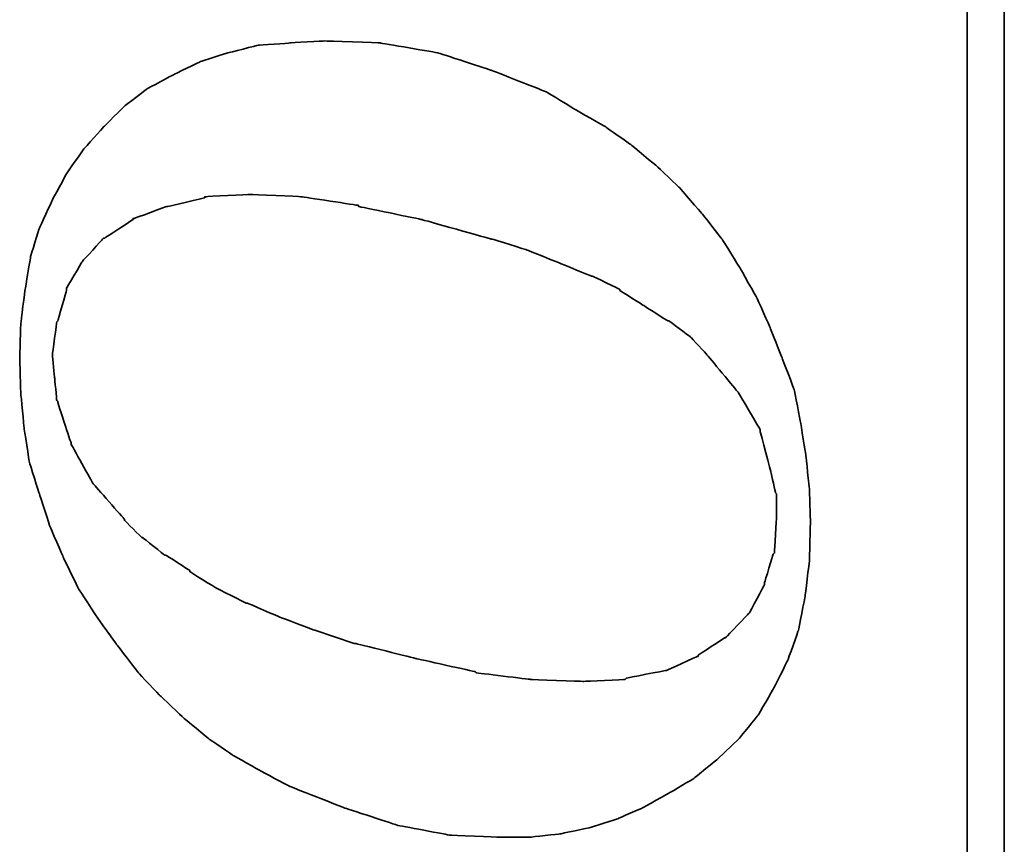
# Model space of a CAD drawing. Header units: millimetres. Extents: x 16.2 to 116, y 28.2 to 93.3.
# Tile 45 of 54: x 101 to 102.9, y 63.3 to 65. Entities that reach past the tile are written whole.
import ezdxf

# ---------------------------------------------------------------- set-up
doc = ezdxf.new("R2010")
doc.units = ezdxf.units.MM
doc.layers.add('DIM', color=4, linetype='Continuous')
doc.layers.add('layer 1', color=7, linetype='Continuous')

# ---------------------------------------------------------------- blocks, each defined once
blk = doc.blocks.new('TBI MOTION logo(完整正式版)')
at = {"layer": 'layer 1', "color": 22, "lineweight": 35}
for points, knots in [([(35.79625, -6.98375), (35.79625, -6.98375), (36.23125, -7.43875), (36.23125, -7.43875), (36.23125, -7.43875), (36.23125, -7.43875), (36.75625, -7.87125), (36.75625, -7.87125), (36.75625, -7.87125), (36.75625, -7.87125), (37.33125, -8.20375), (37.33125, -8.20375), (37.33125, -8.20375), (37.33125, -8.20375), (37.95625, -8.51875), (37.95625, -8.51875), (37.95625, -8.51875), (37.95625, -8.51875), (38.62625, -8.75875), (38.62625, -8.75875), (38.62625, -8.75875), (38.62625, -8.75875), (39.37125, -8.90375), (39.37125, -8.90375), (39.37125, -8.90375), (39.37125, -8.90375), (40.14125, -8.99875), (40.14125, -8.99875), (40.14125, -8.99875), (40.14125, -8.99875), (41.02625, -9.02375), (41.02625, -9.02375), (41.02625, -9.02375), (41.02625, -9.02375), (41.74625, -8.99875), (41.74625, -8.99875), (41.74625, -8.99875), (41.74625, -8.99875), (42.46625, -8.92375), (42.46625, -8.92375), (42.46625, -8.92375), (42.46625, -8.92375), (43.21125, -8.80625), (43.21125, -8.80625), (43.21125, -8.80625), (43.21125, -8.80625), (43.93125, -8.66375), (43.93125, -8.66375), (43.93125, -8.66375), (43.93125, -8.66375), (44.62625, -8.39875), (44.62625, -8.39875), (44.62625, -8.39875), (44.62625, -8.39875), (45.29625, -8.13375), (45.29625, -8.13375), (45.29625, -8.13375), (45.29625, -8.13375), (45.94625, -7.84375), (45.94625, -7.84375), (45.94625, -7.84375), (45.94625, -7.84375), (46.61625, -7.46375), (46.61625, -7.46375), (46.61625, -7.46375), (46.61625, -7.46375), (47.24125, -7.07875), (47.24125, -7.07875), (47.24125, -7.07875), (47.24125, -7.07875), (47.81625, -6.62375), (47.81625, -6.62375), (47.81625, -6.62375), (47.81625, -6.62375), (48.36875, -6.14375), (48.36875, -6.14375), (48.36875, -6.14375), (48.36875, -6.14375), (48.84625, -5.64125), (48.84625, -5.64125), (48.84625, -5.64125), (48.84625, -5.64125), (49.32625, -5.06375), (49.32625, -5.06375), (49.32625, -5.06375), (49.32625, -5.06375), (49.71125, -4.51374), (49.71125, -4.51374), (49.71125, -4.51374), (49.71125, -4.51374), (50.09625, -3.83874), (50.09625, -3.83874), (50.09625, -3.83874), (50.09625, -3.83874), (50.48125, -3.21374), (50.48125, -3.21374), (50.48125, -3.21374), (50.48125, -3.21374), (50.96125, -1.99125), (50.96125, -1.99125), (50.96125, -1.99125), (50.96125, -1.99125), (51.34375, -0.81875), (51.34375, -0.81875), (51.34375, -0.81875), (51.34375, -0.81875), (51.56125, 0.45624), (51.56125, 0.45624), (51.56125, 0.45624), (51.56125, 0.45624), (51.60625, 1.67624), (51.60625, 1.67624), (51.60625, 1.67624), (51.60625, 1.67624), (51.56125, 2.44625), (51.56125, 2.44625), (51.56125, 2.44625), (51.56125, 2.44625), (51.51125, 3.14125), (51.51125, 3.14125), (51.51125, 3.14125), (51.51125, 3.14125), (51.34375, 3.81125), (51.34375, 3.81125), (51.34375, 3.81125), (51.34375, 3.81125), (51.15125, 4.41125), (51.15125, 4.41125), (51.15125, 4.41125), (51.15125, 4.41125), (50.86125, 5.01125), (50.86125, 5.01125), (50.86125, 5.01125), (50.86125, 5.01125), (50.55125, 5.58875), (50.55125, 5.58875), (50.55125, 5.58875), (50.55125, 5.58875), (50.16625, 6.09125), (50.16625, 6.09125), (50.16625, 6.09125), (50.16625, 6.09125), (49.71125, 6.54875), (49.71125, 6.54875), (49.71125, 6.54875), (49.71125, 6.54875), (49.23125, 6.98125), (49.23125, 6.98125), (49.23125, 6.98125), (49.23125, 6.98125), (48.67875, 7.36625), (48.67875, 7.36625), (48.67875, 7.36625), (48.67875, 7.36625), (48.10375, 7.67625), (48.10375, 7.67625), (48.10375, 7.67625), (48.10375, 7.67625), (47.48125, 7.96375), (47.48125, 7.96375), (47.48125, 7.96375), (47.48125, 7.96375), (46.85625, 8.15625), (46.85625, 8.15625), (46.85625, 8.15625), (46.85625, 8.15625), (46.13625, 8.27624), (46.13625, 8.27624), (46.13625, 8.27624), (46.13625, 8.27624), (45.39125, 8.37125), (45.39125, 8.37125), (45.39125, 8.37125), (45.39125, 8.37125), (44.62625, 8.39624), (44.62625, 8.39624), (44.62625, 8.39624), (44.62625, 8.39624), (43.83625, 8.37125), (43.83625, 8.37125), (43.83625, 8.37125), (43.83625, 8.37125), (43.09125, 8.30125), (43.09125, 8.30125), (43.09125, 8.30125), (43.09125, 8.30125), (42.32125, 8.18125), (42.32125, 8.18125), (42.32125, 8.18125), (42.32125, 8.18125), (41.62875, 7.96375), (41.62875, 7.96375), (41.62875, 7.96375), (41.62875, 7.96375), (40.90625, 7.72625), (40.90625, 7.72625), (40.90625, 7.72625), (40.90625, 7.72625), (40.23624, 7.43625), (40.23624, 7.43625), (40.23624, 7.43625), (40.23624, 7.43625), (39.54124, 7.10125), (39.54124, 7.10125), (39.54124, 7.10125), (39.54124, 7.10125), (38.91625, 6.69125), (38.91625, 6.69125), (38.91625, 6.69125), (38.91625, 6.69125), (38.31625, 6.26125), (38.31625, 6.26125), (38.31625, 6.26125), (38.31625, 6.26125), (37.69125, 5.78125), (37.69125, 5.78125), (37.69125, 5.78125), (37.69125, 5.78125), (37.18625, 5.30125), (37.18625, 5.30125), (37.18625, 5.30125), (37.18625, 5.30125), (36.70625, 4.79624), (36.70625, 4.79624), (36.70625, 4.79624), (36.70625, 4.79624), (36.23125, 4.22125), (36.23125, 4.22125), (36.23125, 4.22125), (36.23125, 4.22125), (35.87124, 3.69375), (35.87124, 3.69375), (35.87124, 3.69375), (35.87124, 3.69375), (35.53125, 3.09125), (35.53125, 3.09125), (35.53125, 3.09125), (35.53125, 3.09125), (35.19875, 2.47125), (35.19875, 2.47125), (35.19875, 2.47125), (35.19875, 2.47125), (34.71625, 1.24625), (34.71625, 1.24625), (34.71625, 1.24625), (34.71625, 1.24625), (34.33125, 0.06874), (34.33125, 0.06874), (34.33125, 0.06874), (34.33125, 0.06874), (34.11625, -1.07875), (34.11625, -1.07875), (34.11625, -1.07875), (34.11625, -1.07875), (34.07125, -2.15875), (34.07125, -2.15875), (34.07125, -2.15875), (34.07125, -2.15875), (34.07125, -2.85375), (34.07125, -2.85375), (34.07125, -2.85375), (34.07125, -2.85375), (34.14125, -3.50375), (34.14125, -3.50375), (34.14125, -3.50375), (34.14125, -3.50375), (34.28625, -4.17375), (34.28625, -4.17375), (34.28625, -4.17375), (34.28625, -4.17375), (34.47625, -4.77624), (34.47625, -4.77624), (34.47625, -4.77624), (34.47625, -4.77624), (34.71625, -5.32625), (34.71625, -5.32625), (34.71625, -5.32625), (34.71625, -5.32625), (35.05375, -5.92875), (35.05375, -5.92875), (35.05375, -5.92875), (35.05375, -5.92875), (35.36375, -6.45375), (35.36375, -6.45375), (35.36375, -6.45375), (35.36375, -6.45375), (35.79625, -6.98375), (35.79625, -6.98375)], [0, 0, 0, 0, 0.01388889, 0.01388889, 0.01388889, 0.0138889, 0.02777778, 0.02777778, 0.02777778, 0.02777779, 0.04166667, 0.04166667, 0.04166667, 0.04166668, 0.05555556, 0.05555556, 0.05555556, 0.05555557, 0.06944444, 0.06944444, 0.06944444, 0.06944445, 0.08333333, 0.08333333, 0.08333333, 0.08333334, 0.09722222, 0.09722222, 0.09722222, 0.09722223, 0.11111111, 0.11111111, 0.11111111, 0.11111112, 0.125, 0.125, 0.125, 0.12500001, 0.13888889, 0.13888889, 0.13888889, 0.1388889, 0.15277778, 0.15277778, 0.15277778, 0.15277779, 0.16666667, 0.16666667, 0.16666667, 0.16666668, 0.18055556, 0.18055556, 0.18055556, 0.18055557, 0.19444444, 0.19444444, 0.19444444, 0.19444445, 0.20833333, 0.20833333, 0.20833333, 0.20833334, 0.22222222, 0.22222222, 0.22222222, 0.22222223, 0.23611111, 0.23611111, 0.23611111, 0.23611112, 0.25, 0.25, 0.25, 0.25000001, 0.26388889, 0.26388889, 0.26388889, 0.2638889, 0.27777778, 0.27777778, 0.27777778, 0.27777779, 0.29166667, 0.29166667, 0.29166667, 0.29166668, 0.30555556, 0.30555556, 0.30555556, 0.30555557, 0.31944444, 0.31944444, 0.31944444, 0.31944445, 0.33333333, 0.33333333, 0.33333333, 0.33333334, 0.34722222, 0.34722222, 0.34722222, 0.34722223, 0.36111111, 0.36111111, 0.36111111, 0.36111112, 0.375, 0.375, 0.375, 0.37500001, 0.38888889, 0.38888889, 0.38888889, 0.3888889, 0.40277778, 0.40277778, 0.40277778, 0.40277779, 0.41666667, 0.41666667, 0.41666667, 0.41666668, 0.43055556, 0.43055556, 0.43055556, 0.43055557, 0.44444444, 0.44444444, 0.44444444, 0.44444445, 0.45833333, 0.45833333, 0.45833333, 0.45833334, 0.47222222, 0.47222222, 0.47222222, 0.47222223, 0.48611111, 0.48611111, 0.48611111, 0.48611112, 0.5, 0.5, 0.5, 0.50000001, 0.51388889, 0.51388889, 0.51388889, 0.5138889, 0.52777778, 0.52777778, 0.52777778, 0.52777779, 0.54166667, 0.54166667, 0.54166667, 0.54166668, 0.55555556, 0.55555556, 0.55555556, 0.55555557, 0.56944444, 0.56944444, 0.56944444, 0.56944445, 0.58333333, 0.58333333, 0.58333333, 0.58333334, 0.59722222, 0.59722222, 0.59722222, 0.59722223, 0.61111111, 0.61111111, 0.61111111, 0.61111112, 0.625, 0.625, 0.625, 0.62500001, 0.63888889, 0.63888889, 0.63888889, 0.6388889, 0.65277778, 0.65277778, 0.65277778, 0.65277779, 0.66666667, 0.66666667, 0.66666667, 0.66666668, 0.68055556, 0.68055556, 0.68055556, 0.68055557, 0.69444444, 0.69444444, 0.69444444, 0.69444445, 0.70833333, 0.70833333, 0.70833333, 0.70833334, 0.72222222, 0.72222222, 0.72222222, 0.72222223, 0.73611111, 0.73611111, 0.73611111, 0.73611112, 0.75, 0.75, 0.75, 0.75000001, 0.76388889, 0.76388889, 0.76388889, 0.7638889, 0.77777778, 0.77777778, 0.77777778, 0.77777779, 0.79166667, 0.79166667, 0.79166667, 0.79166668, 0.80555556, 0.80555556, 0.80555556, 0.80555557, 0.81944444, 0.81944444, 0.81944444, 0.81944445, 0.83333333, 0.83333333, 0.83333333, 0.83333334, 0.84722222, 0.84722222, 0.84722222, 0.84722223, 0.86111111, 0.86111111, 0.86111111, 0.86111112, 0.875, 0.875, 0.875, 0.87500001, 0.88888889, 0.88888889, 0.88888889, 0.8888889, 0.90277778, 0.90277778, 0.90277778, 0.90277779, 0.91666667, 0.91666667, 0.91666667, 0.91666668, 0.93055556, 0.93055556, 0.93055556, 0.93055557, 0.94444444, 0.94444444, 0.94444444, 0.94444445, 0.95833333, 0.95833333, 0.95833333, 0.95833334, 0.97222222, 0.97222222, 0.97222222, 0.97222223, 0.98611111, 0.98611111, 0.98611111, 0.98611112, 1, 1, 1, 1]), ([(38.33875, 1.03124), (38.33875, 1.03124), (38.62625, 1.89625), (38.62625, 1.89625), (38.62625, 1.89625), (38.62625, 1.89625), (38.91625, 2.66375), (38.91625, 2.66375), (38.91625, 2.66375), (38.91625, 2.66375), (39.22625, 3.38125), (39.22625, 3.38125), (39.22625, 3.38125), (39.22625, 3.38125), (39.22625, 3.40624), (39.22625, 3.40624), (39.22625, 3.40624), (39.22625, 3.40624), (39.56124, 4.07624), (39.56124, 4.07624), (39.56124, 4.07624), (39.56124, 4.07624), (39.92125, 4.65125), (39.92125, 4.65125), (39.92125, 4.65125), (39.92125, 4.65125), (39.94625, 4.65125), (39.94625, 4.65125), (39.94625, 4.65125), (39.94625, 4.65125), (40.28125, 5.17875), (40.28125, 5.17875), (40.28125, 5.17875), (40.28125, 5.17875), (40.28125, 5.20375), (40.28125, 5.20375), (40.28125, 5.20375), (40.28125, 5.20375), (40.66875, 5.68625), (40.66875, 5.68625), (40.66875, 5.68625), (40.66875, 5.68625), (40.66875, 5.70625), (40.66875, 5.70625), (40.66875, 5.70625), (40.66875, 5.70625), (41.05124, 6.09125), (41.05124, 6.09125), (41.05124, 6.09125), (41.05124, 6.09125), (41.07625, 6.09125), (41.07625, 6.09125), (41.07625, 6.09125), (41.07625, 6.09125), (41.84125, 6.76625), (41.84125, 6.76625), (41.84125, 6.76625), (41.84125, 6.76625), (41.86625, 6.78625), (41.86625, 6.78625), (41.86625, 6.78625), (41.86625, 6.78625), (42.73125, 7.26624), (42.73125, 7.26624), (42.73125, 7.26624), (42.73125, 7.26624), (42.75625, 7.26624), (42.75625, 7.26624), (42.75625, 7.26624), (42.75625, 7.26624), (43.18625, 7.41125), (43.18625, 7.41125), (43.18625, 7.41125), (43.18625, 7.41125), (43.64125, 7.55625), (43.64125, 7.55625), (43.64125, 7.55625), (43.64125, 7.55625), (43.66625, 7.55625), (43.66625, 7.55625), (43.66625, 7.55625), (43.66625, 7.55625), (43.69125, 7.58124), (43.69125, 7.58124), (43.69125, 7.58124), (43.69125, 7.58124), (44.19125, 7.62625), (44.19125, 7.62625), (44.19125, 7.62625), (44.19125, 7.62625), (44.67125, 7.67625), (44.67125, 7.67625), (44.67125, 7.67625), (44.67125, 7.67625), (44.69625, 7.67625), (44.69625, 7.67625), (44.69625, 7.67625), (44.69625, 7.67625), (45.41875, 7.58124), (45.41875, 7.58124), (45.41875, 7.58124), (45.41875, 7.58124), (45.44125, 7.55625), (45.44125, 7.55625), (45.44125, 7.55625), (45.44125, 7.55625), (46.11125, 7.36625), (46.11125, 7.36625), (46.11125, 7.36625), (46.11125, 7.36625), (46.13625, 7.36625), (46.13625, 7.36625), (46.13625, 7.36625), (46.13625, 7.36625), (46.15875, 7.36625), (46.15875, 7.36625), (46.15875, 7.36625), (46.15875, 7.36625), (46.73625, 7.02624), (46.73625, 7.02624), (46.73625, 7.02624), (46.73625, 7.02624), (46.76125, 7.00624), (46.76125, 7.00624), (46.76125, 7.00624), (46.76125, 7.00624), (47.24125, 6.57124), (47.24125, 6.57124), (47.24125, 6.57124), (47.24125, 6.57124), (47.26625, 6.54875), (47.26625, 6.54875), (47.26625, 6.54875), (47.26625, 6.54875), (47.26625, 6.52375), (47.26625, 6.52375), (47.26625, 6.52375), (47.26625, 6.52375), (47.67375, 5.89875), (47.67375, 5.89875), (47.67375, 5.89875), (47.67375, 5.89875), (47.69625, 5.89875), (47.69625, 5.89875), (47.69625, 5.89875), (47.69625, 5.89875), (47.69625, 5.87625), (47.69625, 5.87625), (47.69625, 5.87625), (47.69625, 5.87625), (47.96125, 5.15625), (47.96125, 5.15625), (47.96125, 5.15625), (47.96125, 5.15625), (47.96125, 5.13125), (47.96125, 5.13125), (47.96125, 5.13125), (47.96125, 5.13125), (48.15125, 4.31875), (48.15125, 4.31875), (48.15125, 4.31875), (48.15125, 4.31875), (48.17625, 4.31875), (48.17625, 4.31875), (48.17625, 4.31875), (48.17625, 4.31875), (48.17625, 4.29125), (48.17625, 4.29125), (48.17625, 4.29125), (48.17625, 4.29125), (48.22625, 3.33125), (48.22625, 3.33125), (48.22625, 3.33125), (48.22625, 3.33125), (48.22625, 3.30875), (48.22625, 3.30875), (48.22625, 3.30875), (48.22625, 3.30875), (48.17625, 2.20624), (48.17625, 2.20624), (48.17625, 2.20624), (48.17625, 2.20624), (48.17625, 2.18124), (48.17625, 2.18124), (48.17625, 2.18124), (48.17625, 2.18124), (47.98375, 0.93624), (47.98375, 0.93624), (47.98375, 0.93624), (47.98375, 0.93624), (47.96125, 0.93624), (47.96125, 0.93624), (47.96125, 0.93624), (47.96125, 0.93624), (47.67375, -0.45874), (47.67375, -0.45874), (47.67375, -0.45874), (47.67375, -0.45874), (47.24125, -1.99125), (47.24125, -1.99125), (47.24125, -1.99125), (47.24125, -1.99125), (47.24125, -2.01874), (47.24125, -2.01874), (47.24125, -2.01874), (47.24125, -2.01874), (47.00125, -2.78375), (47.00125, -2.78375), (47.00125, -2.78375), (47.00125, -2.78375), (46.71125, -3.50375), (46.71125, -3.50375), (46.71125, -3.50375), (46.71125, -3.50375), (46.42625, -4.19875), (46.42625, -4.19875), (46.42625, -4.19875), (46.42625, -4.19875), (46.42625, -4.22375), (46.42625, -4.22375), (46.42625, -4.22375), (46.42625, -4.22375), (46.13625, -4.82374), (46.13625, -4.82374), (46.13625, -4.82374), (46.13625, -4.82374), (46.11125, -4.82374), (46.11125, -4.82374), (46.11125, -4.82374), (46.11125, -4.82374), (45.77625, -5.35125), (45.77625, -5.35125), (45.77625, -5.35125), (45.77625, -5.35125), (45.44125, -5.87875), (45.44125, -5.87875), (45.44125, -5.87875), (45.44125, -5.87875), (45.44125, -5.90375), (45.44125, -5.90375), (45.44125, -5.90375), (45.44125, -5.90375), (45.10625, -6.35875), (45.10625, -6.35875), (45.10625, -6.35875), (45.10625, -6.35875), (45.08125, -6.38375), (45.08125, -6.38375), (45.08125, -6.38375), (45.08125, -6.38375), (44.69625, -6.74375), (44.69625, -6.74375), (44.69625, -6.74375), (44.69625, -6.74375), (43.88375, -7.41625), (43.88375, -7.41625), (43.88375, -7.41625), (43.88375, -7.41625), (43.85625, -7.43875), (43.85625, -7.43875), (43.85625, -7.43875), (43.85625, -7.43875), (43.04125, -7.91875), (43.04125, -7.91875), (43.04125, -7.91875), (43.04125, -7.91875), (43.01625, -7.91875), (43.01625, -7.91875), (43.01625, -7.91875), (43.01625, -7.91875), (42.99625, -7.91875), (42.99625, -7.91875), (42.99625, -7.91875), (42.99625, -7.91875), (42.08125, -8.15875), (42.08125, -8.15875), (42.08125, -8.15875), (42.08125, -8.15875), (41.65125, -8.25625), (41.65125, -8.25625), (41.65125, -8.25625), (41.65125, -8.25625), (41.62875, -8.27875), (41.62875, -8.27875), (41.62875, -8.27875), (41.62875, -8.27875), (41.60125, -8.27875), (41.60125, -8.27875), (41.60125, -8.27875), (41.60125, -8.27875), (41.12125, -8.27875), (41.12125, -8.27875), (41.12125, -8.27875), (41.12125, -8.27875), (40.35624, -8.23125), (40.35624, -8.23125), (40.35624, -8.23125), (40.35624, -8.23125), (40.33125, -8.23125), (40.33125, -8.23125), (40.33125, -8.23125), (40.33125, -8.23125), (40.30625, -8.20375), (40.30625, -8.20375), (40.30625, -8.20375), (40.30625, -8.20375), (39.68375, -8.01375), (39.68375, -8.01375), (39.68375, -8.01375), (39.68375, -8.01375), (39.66124, -8.01375), (39.66124, -8.01375), (39.66124, -8.01375), (39.66124, -8.01375), (39.63625, -8.01375), (39.63625, -8.01375), (39.63625, -8.01375), (39.63625, -8.01375), (39.01125, -7.67875), (39.01125, -7.67875), (39.01125, -7.67875), (39.01125, -7.67875), (38.98875, -7.65375), (38.98875, -7.65375), (38.98875, -7.65375), (38.98875, -7.65375), (38.48625, -7.17375), (38.48625, -7.17375), (38.48625, -7.17375), (38.48625, -7.17375), (38.45875, -7.14875), (38.45875, -7.14875), (38.45875, -7.14875), (38.45875, -7.14875), (38.45875, -7.12875), (38.45875, -7.12875), (38.45875, -7.12875), (38.45875, -7.12875), (38.07625, -6.54875), (38.07625, -6.54875), (38.07625, -6.54875), (38.07625, -6.54875), (38.05125, -6.54875), (38.05125, -6.54875), (38.05125, -6.54875), (38.05125, -6.54875), (38.05125, -6.52875), (38.05125, -6.52875), (38.05125, -6.52875), (38.05125, -6.52875), (37.74125, -5.85375), (37.74125, -5.85375), (37.74125, -5.85375), (37.74125, -5.85375), (37.74125, -5.82875), (37.74125, -5.82875), (37.74125, -5.82875), (37.74125, -5.82875), (37.57375, -4.96875), (37.57375, -4.96875), (37.57375, -4.96875), (37.57375, -4.96875), (37.54625, -4.94375), (37.54625, -4.94375), (37.54625, -4.94375), (37.54625, -4.94375), (37.50125, -4.03375), (37.50125, -4.03375), (37.50125, -4.03375), (37.50125, -4.03375), (37.50125, -4.00875), (37.50125, -4.00875), (37.50125, -4.00875), (37.50125, -4.00875), (37.54625, -2.85375), (37.54625, -2.85375), (37.54625, -2.85375), (37.54625, -2.85375), (37.69125, -1.65875), (37.69125, -1.65875), (37.69125, -1.65875), (37.69125, -1.65875), (37.71624, -1.63375), (37.71624, -1.63375), (37.71624, -1.63375), (37.71624, -1.63375), (38.00375, -0.33875), (38.00375, -0.33875), (38.00375, -0.33875), (38.00375, -0.33875), (38.33875, 1.00624), (38.33875, 1.00624), (38.33875, 1.00624), (38.33875, 1.00624), (38.33875, 1.03124), (38.33875, 1.03124)], [0, 0, 0, 0, 0.01010101, 0.01010101, 0.01010101, 0.01010102, 0.02020202, 0.02020202, 0.02020202, 0.02020203, 0.03030303, 0.03030303, 0.03030303, 0.03030304, 0.04040404, 0.04040404, 0.04040404, 0.04040405, 0.05050505, 0.05050505, 0.05050505, 0.05050506, 0.06060606, 0.06060606, 0.06060606, 0.06060607, 0.07070707, 0.07070707, 0.07070707, 0.07070708, 0.08080808, 0.08080808, 0.08080808, 0.08080809, 0.09090909, 0.09090909, 0.09090909, 0.0909091, 0.1010101, 0.1010101, 0.1010101, 0.10101011, 0.11111111, 0.11111111, 0.11111111, 0.11111112, 0.12121212, 0.12121212, 0.12121212, 0.12121213, 0.13131313, 0.13131313, 0.13131313, 0.13131314, 0.14141414, 0.14141414, 0.14141414, 0.14141415, 0.15151515, 0.15151515, 0.15151515, 0.15151516, 0.16161616, 0.16161616, 0.16161616, 0.16161617, 0.17171717, 0.17171717, 0.17171717, 0.17171718, 0.18181818, 0.18181818, 0.18181818, 0.18181819, 0.19191919, 0.19191919, 0.19191919, 0.1919192, 0.2020202, 0.2020202, 0.2020202, 0.20202021, 0.21212121, 0.21212121, 0.21212121, 0.21212122, 0.22222222, 0.22222222, 0.22222222, 0.22222223, 0.23232323, 0.23232323, 0.23232323, 0.23232324, 0.24242424, 0.24242424, 0.24242424, 0.24242425, 0.25252525, 0.25252525, 0.25252525, 0.25252526, 0.26262626, 0.26262626, 0.26262626, 0.26262627, 0.27272727, 0.27272727, 0.27272727, 0.27272728, 0.28282828, 0.28282828, 0.28282828, 0.28282829, 0.29292929, 0.29292929, 0.29292929, 0.2929293, 0.3030303, 0.3030303, 0.3030303, 0.30303031, 0.31313131, 0.31313131, 0.31313131, 0.31313132, 0.32323232, 0.32323232, 0.32323232, 0.32323233, 0.33333333, 0.33333333, 0.33333333, 0.33333334, 0.34343434, 0.34343434, 0.34343434, 0.34343435, 0.35353535, 0.35353535, 0.35353535, 0.35353536, 0.36363636, 0.36363636, 0.36363636, 0.36363637, 0.37373737, 0.37373737, 0.37373737, 0.37373738, 0.38383838, 0.38383838, 0.38383838, 0.38383839, 0.39393939, 0.39393939, 0.39393939, 0.3939394, 0.4040404, 0.4040404, 0.4040404, 0.40404041, 0.41414141, 0.41414141, 0.41414141, 0.41414142, 0.42424242, 0.42424242, 0.42424242, 0.42424243, 0.43434343, 0.43434343, 0.43434343, 0.43434344, 0.44444444, 0.44444444, 0.44444444, 0.44444445, 0.45454545, 0.45454545, 0.45454545, 0.45454546, 0.46464646, 0.46464646, 0.46464646, 0.46464647, 0.47474747, 0.47474747, 0.47474747, 0.47474748, 0.48484848, 0.48484848, 0.48484848, 0.48484849, 0.49494949, 0.49494949, 0.49494949, 0.4949495, 0.50505051, 0.50505051, 0.50505051, 0.50505052, 0.51515152, 0.51515152, 0.51515152, 0.51515153, 0.52525253, 0.52525253, 0.52525253, 0.52525254, 0.53535354, 0.53535354, 0.53535354, 0.53535355, 0.54545455, 0.54545455, 0.54545455, 0.54545456, 0.55555556, 0.55555556, 0.55555556, 0.55555557, 0.56565657, 0.56565657, 0.56565657, 0.56565658, 0.57575758, 0.57575758, 0.57575758, 0.57575759, 0.58585859, 0.58585859, 0.58585859, 0.5858586, 0.5959596, 0.5959596, 0.5959596, 0.59595961, 0.60606061, 0.60606061, 0.60606061, 0.60606062, 0.61616162, 0.61616162, 0.61616162, 0.61616163, 0.62626263, 0.62626263, 0.62626263, 0.62626264, 0.63636364, 0.63636364, 0.63636364, 0.63636365, 0.64646465, 0.64646465, 0.64646465, 0.64646466, 0.65656566, 0.65656566, 0.65656566, 0.65656567, 0.66666667, 0.66666667, 0.66666667, 0.66666668, 0.67676768, 0.67676768, 0.67676768, 0.67676769, 0.68686869, 0.68686869, 0.68686869, 0.6868687, 0.6969697, 0.6969697, 0.6969697, 0.69696971, 0.70707071, 0.70707071, 0.70707071, 0.70707072, 0.71717172, 0.71717172, 0.71717172, 0.71717173, 0.72727273, 0.72727273, 0.72727273, 0.72727274, 0.73737374, 0.73737374, 0.73737374, 0.73737375, 0.74747475, 0.74747475, 0.74747475, 0.74747476, 0.75757576, 0.75757576, 0.75757576, 0.75757577, 0.76767677, 0.76767677, 0.76767677, 0.76767678, 0.77777778, 0.77777778, 0.77777778, 0.77777779, 0.78787879, 0.78787879, 0.78787879, 0.7878788, 0.7979798, 0.7979798, 0.7979798, 0.79797981, 0.80808081, 0.80808081, 0.80808081, 0.80808082, 0.81818182, 0.81818182, 0.81818182, 0.81818183, 0.82828283, 0.82828283, 0.82828283, 0.82828284, 0.83838384, 0.83838384, 0.83838384, 0.83838385, 0.84848485, 0.84848485, 0.84848485, 0.84848486, 0.85858586, 0.85858586, 0.85858586, 0.85858587, 0.86868687, 0.86868687, 0.86868687, 0.86868688, 0.87878788, 0.87878788, 0.87878788, 0.87878789, 0.88888889, 0.88888889, 0.88888889, 0.8888889, 0.8989899, 0.8989899, 0.8989899, 0.89898991, 0.90909091, 0.90909091, 0.90909091, 0.90909092, 0.91919192, 0.91919192, 0.91919192, 0.91919193, 0.92929293, 0.92929293, 0.92929293, 0.92929294, 0.93939394, 0.93939394, 0.93939394, 0.93939395, 0.94949495, 0.94949495, 0.94949495, 0.94949496, 0.95959596, 0.95959596, 0.95959596, 0.95959597, 0.96969697, 0.96969697, 0.96969697, 0.96969698, 0.97979798, 0.97979798, 0.97979798, 0.97979799, 0.98989899, 0.98989899, 0.98989899, 0.989899, 1, 1, 1, 1]), ([(75.90875, -9.47875), (75.90875, -9.47875), (75.90875, -12.28625), (75.90875, -12.28625), (75.90875, -12.28625), (75.90875, -12.28625), (75.90875, -12.47875), (75.90875, -12.47875), (75.90875, -12.47875), (75.90875, -12.47875), (75.71625, -12.47875), (75.71625, -12.47875), (75.71625, -12.47875), (75.71625, -12.47875), (-88.32875, -12.47875), (-88.32875, -12.47875), (-88.32875, -12.47875), (-88.32875, -12.47875), (-88.32875, -13.29375), (-88.32875, -13.29375), (-88.32875, -13.29375), (-88.32875, -13.29375), (82.89125, -13.29375), (82.89125, -13.29375), (82.89125, -13.29375), (82.89125, -13.29375), (75.90875, -9.47875), (75.90875, -9.47875)], [0, 0, 0, 0, 0.14285714, 0.14285714, 0.14285714, 0.14285715, 0.28571429, 0.28571429, 0.28571429, 0.2857143, 0.42857143, 0.42857143, 0.42857143, 0.42857144, 0.57142857, 0.57142857, 0.57142857, 0.57142858, 0.71428571, 0.71428571, 0.71428571, 0.71428572, 0.85714286, 0.85714286, 0.85714286, 0.85714287, 1, 1, 1, 1])]:
    blk.add_open_spline(points, degree=3, knots=knots, dxfattribs=at)

msp = doc.modelspace()

# ---------------------------------------------------------------- block references
at = {"layer": 'DIM', "color": 7, "xscale": 0.0907909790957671, "yscale": 0.0907909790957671, "zscale": 0.0907909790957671, "rotation": 90}
msp.add_blockref('TBI MOTION logo(完整正式版)', (101.7295, 60.2375), dxfattribs=at)

doc.saveas('drawing.dxf')
